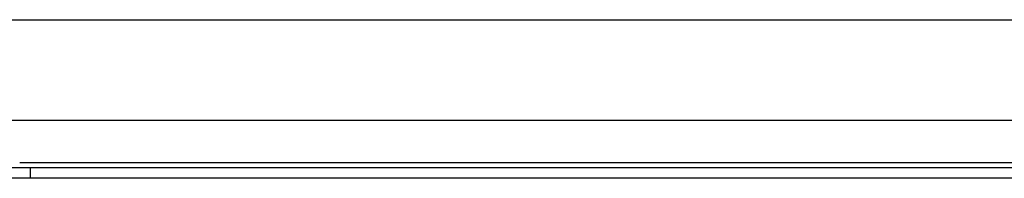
# Model space of a CAD drawing. Header units: inches. Extents: x 20 to 683, y 61 to 320.
# Tile 41 of 256: x 26.124 to 32.227, y 183.776 to 184.759. Entities that reach past the tile are written whole.
import ezdxf

# ---------------------------------------------------------------- set-up
doc = ezdxf.new("R2010")
doc.units = ezdxf.units.IN
doc.header["$MEASUREMENT"] = 0
doc.layers.add('Visible Edges(ANSI)', color=7, linetype='Continuous', lineweight=25)
doc.layers.add('Visible Tangent Edges(ANSI)', color=7, linetype='Continuous', lineweight=25)

msp = doc.modelspace()

# ---------------------------------------------------------------- linework, layer by layer
at = {"layer": 'Visible Edges(ANSI)'}
for p, q in [((21.2813, 184.7587), (91.2173, 184.7587)), ((44.4439, 184.1337), (25.8528, 184.1337)), ((25.8788, 183.8437), (26.1908, 183.8437)), ((26.1908, 183.8437), (44.1058, 183.8437)), ((26.1908, 183.7757), (25.8788, 183.7757)), ((44.1058, 183.7757), (26.1908, 183.7757))]:
    msp.add_line(p, q, dxfattribs=at)
at = {"layer": 'Visible Tangent Edges(ANSI)'}
for p, q in [((26.1244, 183.8747), (44.1723, 183.8747)), ((26.1908, 183.7757), (26.1908, 183.8437))]:
    msp.add_line(p, q, dxfattribs=at)

doc.saveas('drawing.dxf')
